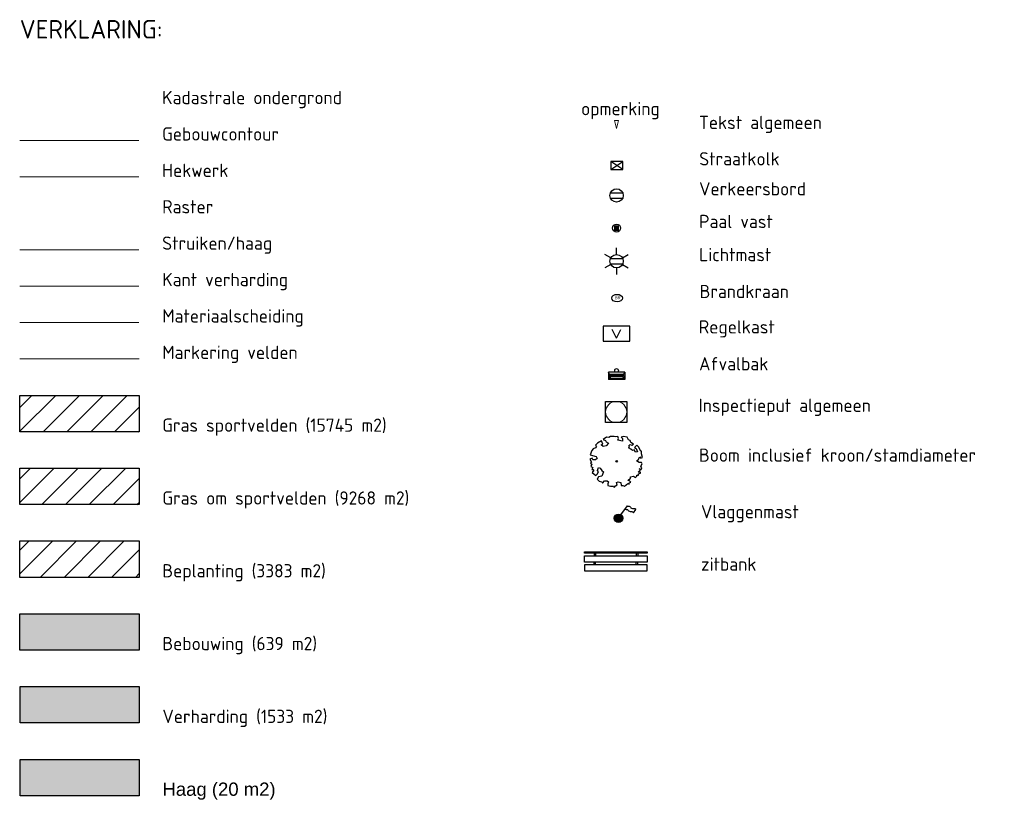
# Model space of a CAD drawing. Header units: metres. Extents: x 102764 to 106916, y 385369 to 392749.
# Tile 74 of 77: x 103127 to 103164, y 385512 to 385542. Entities that reach past the tile are written whole.
import ezdxf
from ezdxf.enums import TextEntityAlignment as Align

# ---------------------------------------------------------------- set-up
doc = ezdxf.new("R2010")
doc.units = ezdxf.units.M
for name, color, linetype, lineweight in [('0-BEBOUWING', 7, 'Continuous', 30), ('0-BEPLANTING', 14, 'Continuous', 30), ('0-GRAS OM SPORTVELDEN', 2, 'Continuous', 30), ('0-GRAS SPORTVELDEN', 3, 'Continuous', 30), ('0-HAAG', 82, 'Continuous', 30), ('B-WE-GR-BOOM-S', 90, 'Continuous', 30), ('B-WE-GR-GROND-S', 32, 'Continuous', 30), ('B-WE-GR-STRUIK-G', 90, 'Continuous', 13), ('B-WE-IE-GEBOUW-G', 10, 'Continuous', 0), ('B-WE-IE-MEUBILAIR_WEGMEUBILAIR-S', 7, 'Continuous', 30), ('B-WE-IE-OV-LICHTMAST-S', 40, 'Continuous', 30), ('B-WE-IE-TERREINAFSCHEIDING_KUNSTMATIG_HEKWERK-G', 6, 'Continuous', 0), ('B-WE-KL-DATA_CAI_KAST-S', 90, 'Continuous', 30), ('B-WE-KL-WATER_BRANDLEIDING_BRANDHYDRANT-S', 150, 'Continuous', 30), ('B-WE-RI-HWA_KOLK_STRAATKOLK-S', 150, 'Continuous', 30), ('B-WE-RI-INSPECTIEPUT_ALGEMEEN-S', 7, 'Continuous', 30), ('B-WE-VH-KANTVERHARDING-G', 60, 'Continuous', 13), ('B-WE-VH-MATERIAALGRENS-G', 31, 'Continuous', 13), ('B-WE-VV-MARKERING-G', 7, 'Continuous', 13), ('X-XX-AL-LEGENDA-T35', 50, 'Continuous', 30), ('X-XX-AL-TEKST_ALGEMEEN-T', 1, 'Continuous', 13)]:
    doc.layers.add(name, color=color, linetype=linetype, lineweight=lineweight)
doc.styles.add('NLCS-ISO', font='NLCS-ISO.ttf')
doc.styles.add('NLCS-ISO-M200-T25', font='NLCS-ISO.ttf', dxfattribs={"height": 0.5})
doc.styles.add('NLCS-ISO-M200-T35', font='NLCS-ISO.ttf', dxfattribs={"height": 0.7})
doc.styles.add('NLCS_25', font='NLCS-ISO.ttf', dxfattribs={"height": 2.5})
doc.styles.add('Style-Arial', font='arial.ttf')
pattern_1 = [(45, (0, 0), (-0.4490128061, 0.4490128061), [])]

# ---------------------------------------------------------------- blocks, each defined once
blk = doc.blocks.new('SIE-WEG_ZITBANK_MET_LEUNING')
blk.add_hatch(color=256).paths.add_polyline_path([(-5.91, 1.52), (-5.91, 1.81), (5.91, 1.81), (5.91, 1.52)])
for p, q in [((-4.13, 1.52), (-4.13, 1.03)), ((-3.84, 1.52), (-3.84, 1.03)), ((3.84, 1.52), (3.84, 1.03)), ((4.13, 1.52), (4.13, 1.03)), ((-4.13, -0.63), (-4.13, -0.15)), ((-3.84, -0.63), (-3.84, -0.15)), ((3.84, -0.63), (3.84, -0.15)), ((4.13, -0.63), (4.13, -0.15))]:
    blk.add_line(p, q)
for points in [[(-5.91, 1.52), (-5.91, 1.81), (5.91, 1.81), (5.91, 1.52)], [(5.91, 1.03), (5.91, -0.15), (-5.91, -0.15), (-5.91, 1.03)], [(-5.91, -0.63), (-5.91, -1.81), (5.91, -1.81), (5.91, -0.63)]]:
    blk.add_3dface(points)
blk = doc.blocks.new('SIE-WEG_PAAL_VAST')
blk.add_hatch(color=256).paths.add_polyline_path([(-0.37, -0.37), (-0.37, 0.37), (0.37, 0.37), (0.37, -0.37)])
blk.add_circle((0, 0), 0.75)
blk.add_3dface([(0.37, 0.37), (-0.37, 0.37), (-0.37, -0.37), (0.37, -0.37)])
at = {"style": 'NLCS-ISO'}
blk.add_attdef('TYPE', (0, 0), '', height=1.75, dxfattribs=at)
blk = doc.blocks.new('B-SIE-WEG_LICHTMAST-SO')
at = {"ltscale": 0.1}
for p, q in [((0, 1.27), (0, 2.53)), ((-1.1, 0.63), (-2.19, 1.27)), ((1.1, 0.63), (2.19, 1.27)), ((-1.1, -0.63), (-2.19, -1.27)), ((0, -1.27), (0, -2.53)), ((1.1, -0.63), (2.19, -1.27))]:
    blk.add_line(p, q, dxfattribs=at)
at = {"flags": 128}
for points in [[(-1.16, 0.5), (1.16, 0.5)], [(-1.16, -0.5), (1.16, -0.5)]]:
    blk.add_lwpolyline(points, dxfattribs=at)
at = {"ltscale": 0.1}
blk.add_circle((0, 0), 1.27, dxfattribs=at)
at = {"style": 'NLCS-ISO'}
blk.add_attdef('TYPE', text='', height=1.8, dxfattribs=at).set_placement((0, 2.53), align=Align.BOTTOM_CENTER)
blk = doc.blocks.new('SIE-WEG_VERKEERSBORD_ROND')
for p, q in [((-1.15, 0.5), (1.15, 0.5)), ((-1.15, -0.5), (1.15, -0.5))]:
    blk.add_line(p, q)
blk.add_circle((0, 0), 1.25)
blk = doc.blocks.new('SIE-WEG_AFVALBAK_TYPE_02')
at = {"linetype": 'Continuous'}
for p, q in [((1.56, -0.35), (-1.56, -0.35)), ((-1.33, -0.76), (-1.56, -0.35)), ((-1.33, -0.99), (-1.56, -1.72)), ((1.56, -1.72), (-1.56, -1.72)), ((1.33, -0.76), (-1.33, -0.76)), ((-1.33, -0.99), (-1.33, -0.76)), ((1.33, -0.99), (-1.33, -0.99)), ((-1.18, -1.16), (-1.3, -1.55)), ((1.3, -1.55), (-1.3, -1.55)), ((1.18, -1.16), (-1.18, -1.16)), ((1.18, -1.16), (1.3, -1.55)), ((1.33, -0.76), (1.56, -0.35)), ((1.33, -0.99), (1.33, -0.76)), ((1.33, -0.99), (1.56, -1.72))]:
    blk.add_line(p, q, dxfattribs=at)
for p, q in [((-1.56, -0.35), (-1.56, -1.72)), ((1.56, -0.35), (1.56, -1.72))]:
    blk.add_line(p, q)
blk.add_circle((0, 0), 0.354, dxfattribs=at)
blk = doc.blocks.new('SKL-WATER_BRANDHYDRANT-SO')
blk.add_ellipse((0, 0), major_axis=(-1.02, 0), ratio=0.685994)
at = {"style": 'NLCS-ISO'}
blk.add_text('BR', height=0.562, dxfattribs=at).set_placement((-0.42, -0.22))
blk = doc.blocks.new('B-SRI-PUT_VWA-SO')
at = {"lineweight": 0}
blk.add_circle((0, 0), 2, dxfattribs=at)
blk.add_3dface([(-2, 2), (2, 2), (2, -2), (-2, -2)])
blk.add_3dface([(2, -2), (2, 2), (-2, 2), (-2, -2)], dxfattribs=at)
blk = doc.blocks.new('Straatkolk 300x450')
at = {"layer": 'B-WE-RI-HWA_KOLK_STRAATKOLK-S'}
for p, q in [((-1.13, -0.75), (1.13, 0.75)), ((1.13, -0.75), (-1.13, 0.75))]:
    blk.add_line(p, q, dxfattribs=at)
blk.add_3dface([(-1.13, -0.75), (1.13, -0.75), (1.13, 0.75), (-1.13, 0.75)], dxfattribs=at)
blk = doc.blocks.new('SKL-DATA_TERREINKAST-SO')
for q in [(-0.82, 0.8), (0.82, 0.8)]:
    blk.add_line((0, -0.84), q)
blk.add_3dface([(2.52, 1.41), (-2.52, 1.41), (-2.52, -1.41), (2.52, -1.41)])
at = {"style": 'NLCS-ISO'}
blk.add_attdef('TYPE', text='', height=1.75, dxfattribs=at).set_placement((-0.17, 3.44), align=Align.MIDDLE_CENTER)
blk = doc.blocks.new('opmerking')
at = {"layer": 'X-XX-AL-TEKST_ALGEMEEN-T'}
for p, q in [((-0.37, 1.5), (0, 0)), ((0.37, 1.5), (-0.37, 1.5)), ((0.37, 1.5), (0, 0))]:
    blk.add_line(p, q, dxfattribs=at)
blk = doc.blocks.new('opmerkingen')
at = {"layer": 'B-WE-GR-GROND-S'}
blk.add_blockref('opmerking', (0, 0), dxfattribs=at)
at = {"layer": 'X-XX-AL-TEKST_ALGEMEEN-T', "color": 7, "style": 'NLCS-ISO-M200-T25'}
blk.add_attdef('OPMERKINGEN', (0, 0), '', height=1.8, dxfattribs=at)
blk = doc.blocks.new('SIE-WEG_VLAGGEMAST')
blk.add_hatch(color=256).paths.add_polyline_path([(0.8, 0, 1), (-0.8, 0, 1)])
for p, q in [((0.46, 0.65), (1.69, 2.33)), ((2.82, 1.04), (3.26, 1.64))]:
    blk.add_line(p, q)
blk.add_circle((0, 0), 0.8)
for points in [[(1.69, 2.33), (1.85, 2.27), (2.03, 2.26), (2.21, 2.17), (2.34, 1.99), (2.66, 1.87), (2.98, 1.85), (3.19, 1.77), (3.26, 1.64)], [(1.26, 1.74), (1.42, 1.68), (1.6, 1.67), (1.77, 1.57), (1.91, 1.4), (2.23, 1.28), (2.55, 1.26), (2.76, 1.18), (2.82, 1.04)]]:
    blk.add_spline(points, degree=3)

msp = doc.modelspace()

# ---------------------------------------------------------------- hatches: boundary and pattern name
at = {"layer": '0-BEBOUWING', "true_color": 0x636466, "extrusion": (0, 0, -1)}
msp.add_hatch(color=251, dxfattribs=at).paths.add_polyline_path([(-103131.461, 385518.113), (-103131.461, 385519.487), (-103126.961, 385519.487), (-103126.962, 385518.113)])
at = {"layer": '0-BEBOUWING', "true_color": 0x939598, "extrusion": (0, 0, -1)}
msp.add_hatch(color=252, dxfattribs=at).paths.add_polyline_path([(-103131.463, 385515.365), (-103131.463, 385516.739), (-103126.963, 385516.739), (-103126.964, 385515.365)])
at = {"layer": '0-BEPLANTING'}
h = msp.add_hatch(dxfattribs=at)
h.set_pattern_fill('ANSI31', color=256, scale=0.01, pattern_type=2)
h.set_pattern_definition(pattern_1)
h.paths.add_polyline_path([(103126.96, 385520.861), (103126.96, 385522.235), (103131.46, 385522.235), (103131.46, 385520.861)])
at = {"layer": '0-GRAS OM SPORTVELDEN'}
h = msp.add_hatch(dxfattribs=at)
h.set_pattern_fill('ANSI31', color=256, scale=0.01, pattern_type=2)
h.set_pattern_definition(pattern_1)
h.paths.add_polyline_path([(103126.959, 385523.609), (103126.958, 385524.984), (103131.458, 385524.984), (103131.458, 385523.609)])
at = {"layer": '0-GRAS SPORTVELDEN', "true_color": 0x58ba48}
h = msp.add_hatch(dxfattribs=at)
h.set_pattern_fill('ANSI31', color=85, scale=0.01, pattern_type=2)
h.set_pattern_definition(pattern_1)
h.paths.add_polyline_path([(103126.957, 385526.358), (103126.956, 385527.732), (103131.456, 385527.732), (103131.456, 385526.358)])
at = {"layer": '0-HAAG', "extrusion": (0, 0, -1)}
msp.add_hatch(color=256, dxfattribs=at).paths.add_polyline_path([(-103131.465, 385512.616), (-103131.465, 385513.99), (-103126.965, 385513.99), (-103126.965, 385512.616)])

# ---------------------------------------------------------------- linework, layer by layer
for points in [[(103126.957, 385526.358), (103126.956, 385527.732), (103131.456, 385527.732), (103131.456, 385526.358)], [(103126.959, 385523.609), (103126.958, 385524.984), (103131.458, 385524.984), (103131.458, 385523.609)], [(103126.96, 385520.861), (103126.96, 385522.235), (103131.46, 385522.235), (103131.46, 385520.861)], [(103126.962, 385518.113), (103126.961, 385519.487), (103131.461, 385519.487), (103131.461, 385518.113)], [(103126.964, 385515.365), (103126.963, 385516.739), (103131.463, 385516.739), (103131.463, 385515.365)], [(103126.965, 385512.616), (103126.965, 385513.99), (103131.465, 385513.99), (103131.465, 385512.616)]]:
    msp.add_3dface(points)
at = {"layer": 'B-WE-GR-BOOM-S', "linetype": 'Continuous', "flags": 128}
msp.add_lwpolyline([(103150.028, 385525.95), (103149.995, 385526.034), (103149.928, 385526.059), (103149.878, 385526.151), (103149.743, 385526.185), (103149.66, 385526.151), (103149.71, 385526.101), (103149.702, 385526.009), (103149.534, 385526.042), (103149.559, 385526.109), (103149.526, 385526.185), (103149.459, 385526.168), (103149.392, 385526.185), (103149.258, 385526.176), (103149.191, 385526.143), (103149.099, 385526.159), (103148.981, 385526.067), (103149.065, 385526.026), (103149.09, 385525.975), (103149.174, 385525.933), (103149.09, 385525.824), (103148.981, 385525.8), (103148.906, 385525.866), (103148.965, 385525.89), (103148.914, 385526.017), (103148.763, 385525.933), (103148.688, 385525.849), (103148.73, 385525.816), (103148.688, 385525.749), (103148.604, 385525.715), (103148.546, 385525.657), (103148.487, 385525.489), (103148.713, 385525.43), (103148.746, 385525.355), (103148.688, 385525.305), (103148.588, 385525.305), (103148.568, 385525.357), (103148.47, 385525.322), (103148.537, 385525.213), (103148.504, 385525.171), (103148.546, 385525.137), (103148.512, 385525.045), (103148.582, 385525.01), (103148.546, 385524.936), (103148.604, 385524.928), (103148.63, 385524.905), (103148.565, 385524.825), (103148.705, 385524.71), (103148.755, 385524.76), (103148.797, 385524.852), (103148.763, 385524.894), (103148.805, 385525.011), (103148.864, 385524.978), (103148.931, 385524.894), (103148.99, 385524.844), (103148.931, 385524.685), (103148.805, 385524.66), (103148.755, 385524.567), (103148.822, 385524.492), (103148.923, 385524.467), (103148.935, 385524.442), (103148.948, 385524.417), (103149.023, 385524.501), (103149.124, 385524.501), (103149.174, 385524.467), (103149.149, 385524.392), (103149.149, 385524.324), (103149.258, 385524.299), (103149.367, 385524.308), (103149.392, 385524.257), (103149.442, 385524.316), (103149.509, 385524.35), (103149.477, 385524.445), (103149.543, 385524.467), (103149.643, 385524.442), (103149.66, 385524.324), (103149.719, 385524.333), (103149.777, 385524.299), (103149.903, 385524.4), (103149.962, 385524.375), (103149.953, 385524.417), (103150.02, 385524.45), (103149.97, 385524.501), (103149.911, 385524.517), (103150.004, 385524.601), (103150.012, 385524.651), (103150.121, 385524.677), (103150.196, 385524.635), (103150.246, 385524.685), (103150.243, 385524.72), (103150.314, 385524.72), (103150.314, 385524.769), (103150.381, 385524.794), (103150.381, 385524.836), (103150.305, 385524.836), (103150.398, 385524.928), (103150.339, 385524.961), (103150.414, 385524.936), (103150.439, 385524.995), (103150.398, 385525.062), (103150.456, 385525.154), (103150.422, 385525.196), (103150.339, 385525.196), (103150.238, 385525.263), (103150.305, 385525.305), (103150.364, 385525.414), (103150.398, 385525.364), (103150.464, 385525.389), (103150.422, 385525.531), (103150.431, 385525.624), (103150.389, 385525.64), (103150.322, 385525.774), (103150.255, 385525.849), (103150.164, 385525.767), (103150.221, 385525.732), (103150.272, 385525.607), (103150.196, 385525.59), (103150.154, 385525.673), (103150.087, 385525.657), (103150.02, 385525.707), (103149.937, 385525.749), (103149.978, 385525.783), (103149.953, 385525.833), (103149.995, 385525.883), (103150.062, 385525.858), (103150.121, 385525.892)], close=True, dxfattribs=at)
at = {"layer": 'B-WE-GR-BOOM-S'}
msp.add_circle((103149.489, 385525.246), 0.03, dxfattribs=at)
at = {"layer": 'B-WE-GR-STRUIK-G'}
msp.add_line((103131.452, 385533.229), (103126.952, 385533.229), dxfattribs=at)
at = {"layer": 'B-WE-IE-GEBOUW-G'}
msp.add_line((103131.451, 385537.351), (103126.951, 385537.351), dxfattribs=at)
at = {"layer": 'B-WE-IE-TERREINAFSCHEIDING_KUNSTMATIG_HEKWERK-G'}
msp.add_line((103131.451, 385535.977), (103126.951, 385535.977), dxfattribs=at)
at = {"layer": 'B-WE-VH-KANTVERHARDING-G'}
msp.add_line((103131.454, 385531.854), (103126.954, 385531.854), dxfattribs=at)
at = {"layer": 'B-WE-VH-MATERIAALGRENS-G'}
msp.add_line((103131.454, 385530.48), (103126.954, 385530.48), dxfattribs=at)
at = {"layer": 'B-WE-VV-MARKERING-G'}
msp.add_line((103131.455, 385529.106), (103126.955, 385529.106), dxfattribs=at)

# ---------------------------------------------------------------- block references
at = {"layer": 'B-WE-IE-MEUBILAIR_WEGMEUBILAIR-S', "xscale": 0.2, "yscale": 0.2, "zscale": 0.2, "rotation": 360}
for name, p in [('SIE-WEG_VERKEERSBORD_ROND', (103149.485, 385535.28)), ('SIE-WEG_PAAL_VAST', (103149.485, 385534.048)), ('SIE-WEG_AFVALBAK_TYPE_02', (103149.485, 385528.675)), ('SIE-WEG_VLAGGEMAST', (103149.556, 385523.092)), ('SIE-WEG_ZITBANK_MET_LEUNING', (103149.458, 385521.467))]:
    msp.add_blockref(name, p, dxfattribs=at)
at = {"layer": 'B-WE-IE-OV-LICHTMAST-S', "xscale": 0.2, "yscale": 0.2, "zscale": 0.2, "rotation": 360}
msp.add_blockref('B-SIE-WEG_LICHTMAST-SO', (103149.485, 385532.796), dxfattribs=at)
at = {"layer": 'B-WE-KL-DATA_CAI_KAST-S', "xscale": 0.2, "yscale": 0.2, "zscale": 0.2, "rotation": 360}
msp.add_blockref('SKL-DATA_TERREINKAST-SO', (103149.481, 385530.06), dxfattribs=at)
at = {"layer": 'B-WE-KL-WATER_BRANDLEIDING_BRANDHYDRANT-S', "xscale": 0.2, "yscale": 0.2, "zscale": 0.2, "rotation": 360}
msp.add_blockref('SKL-WATER_BRANDHYDRANT-SO', (103149.505, 385531.405), dxfattribs=at)
at = {"layer": 'B-WE-RI-HWA_KOLK_STRAATKOLK-S', "xscale": 0.2, "yscale": 0.2, "zscale": 0.2, "rotation": 360}
msp.add_blockref('Straatkolk 300x450', (103149.489, 385536.412), dxfattribs=at)
at = {"layer": 'B-WE-RI-INSPECTIEPUT_ALGEMEEN-S', "xscale": 0.2, "yscale": 0.2, "zscale": 0.2, "rotation": 360}
msp.add_blockref('B-SRI-PUT_VWA-SO', (103149.47, 385527.107), dxfattribs=at)
at = {"layer": 'X-XX-AL-TEKST_ALGEMEEN-T', "xscale": 0.2, "yscale": 0.2, "zscale": 0.2, "rotation": 360}
msp.add_blockref('opmerkingen', (103149.479, 385537.808), dxfattribs=at)

# ---------------------------------------------------------------- texts
at = {"layer": 'X-XX-AL-LEGENDA-T35', "color": 7, "style": 'NLCS-ISO-M200-T35'}
msp.add_text('VERKLARING:', height=0.7, dxfattribs=at).set_placement((103126.954, 385541.202))
at = {"layer": 'X-XX-AL-TEKST_ALGEMEEN-T', "color": 7}
for s, style, p in [('Kadastrale ondergrond', 'NLCS_25', (103132.327, 385538.725)), ('opmerking', 'NLCS_25', (103148.145, 385538.306)), ('Tekst algemeen', 'NLCS_25', (103152.593, 385537.786)), ('Gebouwcontour', 'NLCS_25', (103132.328, 385537.351)), ('Straatkolk', 'NLCS_25', (103152.604, 385536.412)), ('Hekwerk', 'NLCS_25', (103132.328, 385535.977)), ('Verkeersbord', 'NLCS_25', (103152.6, 385535.28)), ('Raster', 'NLCS_25', (103132.329, 385534.603)), ('Paal vast', 'NLCS_25', (103152.6, 385534.048)), ('Struiken/haag', 'NLCS_25', (103132.329, 385533.229)), ('Lichtmast', 'NLCS_25', (103152.6, 385532.796)), ('Kant verharding', 'NLCS_25', (103132.331, 385531.854)), ('Brandkraan', 'NLCS_25', (103152.62, 385531.405)), ('Materiaalscheiding', 'NLCS_25', (103132.331, 385530.48)), ('Regelkast', 'NLCS_25', (103152.587, 385530.069)), ('Markering velden', 'NLCS_25', (103132.332, 385529.106)), ('Afvalbak', 'NLCS_25', (103152.599, 385528.675)), ('Inspectieput algemeen', 'NLCS_25', (103152.584, 385527.107)), ('Gras sportvelden (15745 m2)', 'NLCS_25', (103132.333, 385526.358)), ('Boom inclusief kroon/stamdiameter', 'NLCS_25', (103152.595, 385525.226)), ('Gras om sportvelden (9268 m2)', 'NLCS_25', (103132.335, 385523.609)), ('Vlaggenmast', 'NLCS_25', (103152.67, 385523.092)), ('zitbank', 'NLCS_25', (103152.67, 385521.111)), ('Beplanting (3383 m2) ', 'NLCS_25', (103132.337, 385520.861)), ('Bebouwing (639 m2)', 'NLCS_25', (103132.338, 385518.113)), ('Verharding (1533 m2)', 'NLCS_25', (103132.34, 385515.365)), ('Haag (20 m2)', 'Style-Arial', (103132.342, 385512.616))]:
    msp.add_text(s, height=0.5, dxfattribs=dict(at, style=style)).set_placement(p)

doc.saveas('drawing.dxf')
